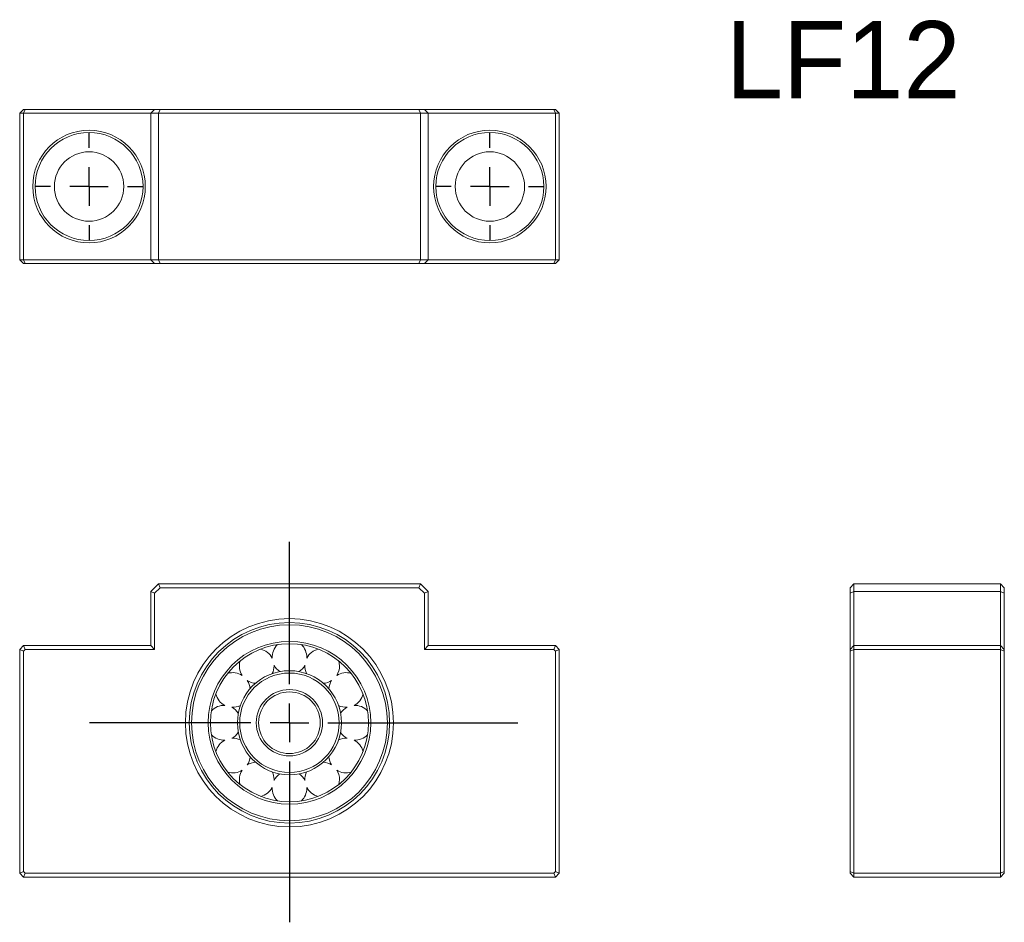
# Model space of a CAD drawing. Header units: millimetres. Extents: x 65 to 192, y 56 to 173.
import ezdxf

# ---------------------------------------------------------------- set-up
doc = ezdxf.new("R2010")
doc.units = ezdxf.units.MM
doc.layers.add('FORMAT', color=7, linetype='Continuous')

# ---------------------------------------------------------------- blocks, each defined once
blk = doc.blocks.new('SW_CENTERMARKSYMBOL_0')
at = {"layer": 'FORMAT', "color": 0}
for p, q in [((0, 5), (0, 23.46)), ((0, 0), (0, 2.5)), ((-5, 0), (-25.94, 0)), ((0, 0), (-2.5, 0)), ((0, 0), (0, -2.5)), ((0, 0), (2.5, 0)), ((5, 0), (29.65, 0)), ((0, -5), (0, -25.87))]:
    blk.add_line(p, q, dxfattribs=at)
blk = doc.blocks.new('SW_CENTERMARKSYMBOL_1')
at = {"layer": 'FORMAT', "color": 0}
for p, q in [((0, 5), (0, 7)), ((0, 0), (0, 2.5)), ((-5, 0), (-7, 0)), ((0, 0), (-2.5, 0)), ((0, 0), (0, -2.5)), ((0, 0), (2.5, 0)), ((5, 0), (7, 0)), ((0, -5), (0, -7))]:
    blk.add_line(p, q, dxfattribs=at)
blk = doc.blocks.new('SW_CENTERMARKSYMBOL_2')
at = {"layer": 'FORMAT', "color": 0}
for p, q in [((0, 5), (0, 7)), ((0, 0), (0, 2.5)), ((-5, 0), (-7, 0)), ((0, 0), (-2.5, 0)), ((0, 0), (0, -2.5)), ((0, 0), (2.5, 0)), ((5, 0), (7, 0)), ((0, -5), (0, -7))]:
    blk.add_line(p, q, dxfattribs=at)

msp = doc.modelspace()

# ---------------------------------------------------------------- linework, layer by layer
at = {"color": 7, "linetype": 'Continuous', "lineweight": 15}
for p, q in [((64.57, 160.6), (65.07, 161.1)), ((65.07, 160.6), (65.28, 161.1)), ((65.07, 161.1), (65.28, 161.1)), ((65.28, 161.1), (82.07, 161.1)), ((81.57, 160.6), (82.07, 161.1)), ((82.07, 161.1), (82.78, 161.1)), ((82.78, 161.1), (82.57, 160.6)), ((82.78, 161.1), (116.36, 161.1)), ((116.36, 161.1), (116.57, 160.6)), ((116.36, 161.1), (117.07, 161.1)), ((117.07, 161.1), (117.57, 160.6)), ((117.07, 161.1), (133.86, 161.1)), ((133.86, 161.1), (134.07, 160.6)), ((133.86, 161.1), (134.07, 161.1)), ((134.07, 161.1), (134.57, 160.6)), ((65.07, 160.6), (64.57, 160.6)), ((64.57, 141.6), (64.57, 160.6)), ((81.57, 160.6), (65.07, 160.6)), ((65.07, 160.6), (65.07, 141.6)), ((81.57, 141.6), (81.57, 160.6)), ((82.57, 160.6), (81.57, 160.6)), ((116.57, 160.6), (82.57, 160.6)), ((82.57, 160.6), (82.57, 141.6)), ((116.57, 141.6), (116.57, 160.6)), ((117.57, 160.6), (116.57, 160.6)), ((117.57, 160.6), (117.57, 141.6)), ((134.07, 160.6), (117.57, 160.6)), ((134.57, 160.6), (134.07, 160.6)), ((134.07, 141.6), (134.07, 160.6)), ((134.57, 160.6), (134.57, 141.6)), ((64.57, 141.6), (65.07, 141.6)), ((64.57, 141.6), (65.07, 141.1)), ((65.07, 141.6), (81.57, 141.6)), ((65.28, 141.1), (65.07, 141.6)), ((65.28, 141.1), (65.07, 141.1)), ((82.07, 141.1), (65.28, 141.1)), ((81.57, 141.6), (82.57, 141.6)), ((82.07, 141.1), (81.57, 141.6)), ((82.78, 141.1), (82.07, 141.1)), ((82.57, 141.6), (116.57, 141.6)), ((82.78, 141.1), (82.57, 141.6)), ((116.36, 141.1), (82.78, 141.1)), ((116.36, 141.1), (116.57, 141.6)), ((117.07, 141.1), (116.36, 141.1)), ((116.57, 141.6), (117.57, 141.6)), ((117.07, 141.1), (117.57, 141.6)), ((133.86, 141.1), (117.07, 141.1)), ((117.57, 141.6), (134.07, 141.6)), ((134.07, 141.6), (133.86, 141.1)), ((134.07, 141.1), (133.86, 141.1)), ((134.07, 141.6), (134.57, 141.6)), ((134.57, 141.6), (134.07, 141.1)), ((81.57, 98.57), (82.57, 99.57)), ((82.07, 98.36), (81.57, 98.57)), ((81.57, 91.57), (81.57, 98.57)), ((82.78, 99.07), (82.07, 98.36)), ((82.07, 98.36), (82.07, 91.07)), ((82.78, 99.07), (82.57, 99.57)), ((82.57, 99.57), (116.57, 99.57)), ((116.36, 99.07), (82.78, 99.07)), ((116.36, 99.07), (116.57, 99.57)), ((117.07, 98.36), (116.36, 99.07)), ((116.57, 99.57), (117.57, 98.57)), ((117.07, 98.36), (117.57, 98.57)), ((117.07, 91.07), (117.07, 98.36)), ((117.57, 98.57), (117.57, 91.57)), ((172.31, 99.07), (172.81, 99.57)), ((172.31, 98.36), (172.31, 99.07)), ((172.31, 98.36), (172.81, 98.57)), ((172.31, 91.07), (172.31, 98.36)), ((172.81, 99.57), (172.81, 98.57)), ((172.81, 99.57), (191.81, 99.57)), ((172.81, 98.57), (172.81, 91.57)), ((191.81, 98.57), (172.81, 98.57)), ((191.81, 98.57), (191.81, 99.57)), ((192.31, 99.07), (191.81, 99.57)), ((192.31, 98.36), (191.81, 98.57)), ((191.81, 91.57), (191.81, 98.57)), ((192.31, 99.07), (192.31, 98.36)), ((192.31, 98.36), (192.31, 91.07)), ((64.57, 91.07), (65.07, 91.57)), ((64.57, 62.07), (64.57, 91.07)), ((64.57, 91.07), (65.07, 90.86)), ((65.28, 91.07), (65.07, 91.57)), ((65.07, 91.57), (81.57, 91.57)), ((65.28, 91.07), (65.07, 90.86)), ((65.07, 90.86), (65.07, 62.28)), ((82.07, 91.07), (65.28, 91.07)), ((82.07, 91.07), (81.57, 91.57)), ((117.07, 91.07), (117.57, 91.57)), ((133.86, 91.07), (117.07, 91.07)), ((117.57, 91.57), (134.07, 91.57)), ((134.07, 91.57), (133.86, 91.07)), ((134.07, 90.86), (133.86, 91.07)), ((134.07, 91.57), (134.57, 91.07)), ((134.57, 91.07), (134.07, 90.86)), ((134.07, 62.28), (134.07, 90.86)), ((134.57, 91.07), (134.57, 62.07)), ((172.81, 91.57), (172.31, 91.07)), ((172.81, 91.07), (172.31, 90.86)), ((172.31, 90.86), (172.31, 91.07)), ((172.31, 62.28), (172.31, 90.86)), ((172.81, 91.57), (172.81, 91.07)), ((172.81, 91.57), (191.81, 91.57)), ((191.81, 91.07), (172.81, 91.07)), ((172.81, 91.07), (172.81, 62.07)), ((191.81, 91.07), (191.81, 91.57)), ((192.31, 91.07), (191.81, 91.57)), ((191.81, 62.07), (191.81, 91.07)), ((192.31, 90.86), (191.81, 91.07)), ((192.31, 91.07), (192.31, 90.86)), ((192.31, 90.86), (192.31, 62.28)), ((101.82, 89.96), (101.82, 90.07)), ((97.57, 88.93), (97.57, 89.04)), ((97.57, 74.09), (97.57, 74.21)), ((101.82, 73.07), (101.82, 73.18)), ((64.57, 62.07), (65.07, 62.28)), ((65.07, 61.57), (64.57, 62.07)), ((65.07, 62.28), (65.28, 62.07)), ((65.07, 61.57), (65.28, 62.07)), ((134.07, 61.57), (65.07, 61.57)), ((65.28, 62.07), (133.86, 62.07)), ((133.86, 62.07), (134.07, 62.28)), ((134.07, 61.57), (133.86, 62.07)), ((134.57, 62.07), (134.07, 62.28)), ((134.57, 62.07), (134.07, 61.57)), ((172.81, 62.07), (172.31, 62.28)), ((172.31, 62.07), (172.31, 62.28)), ((172.81, 61.57), (172.31, 62.07)), ((172.81, 62.07), (172.81, 61.57)), ((172.81, 62.07), (191.81, 62.07)), ((191.81, 61.57), (172.81, 61.57)), ((192.31, 62.28), (191.81, 62.07)), ((191.81, 61.57), (191.81, 62.07)), ((191.81, 61.57), (192.31, 62.07)), ((192.31, 62.28), (192.31, 62.07))]:
    msp.add_line(p, q, dxfattribs=at)
at = {"color": 7, "linetype": 'Continuous', "lineweight": 15, "flags": 128}
for points in [[(106.07, 88.93), (106.04, 89.29), (105.98, 89.57)], [(105.98, 73.57), (106.04, 73.85), (106.07, 74.21)]]:
    msp.add_lwpolyline(points, dxfattribs=at)
at = {"color": 7, "linetype": 'Continuous', "lineweight": 15}
for centre, radius in [((73.57, 151.1), 7.3), ((73.57, 151.1), 7), ((125.57, 151.1), 7.3), ((125.57, 151.1), 7), ((73.57, 151.1), 4.5), ((125.57, 151.1), 4.5), ((99.57, 81.57), 13.5), ((99.57, 81.57), 13), ((99.57, 81.57), 12.7), ((99.57, 81.57), 10.55), ((99.57, 81.57), 10.25), ((99.57, 81.57), 6.75), ((99.57, 81.57), 6.45), ((99.57, 81.57), 4.3), ((99.57, 81.57), 4)]:
    msp.add_circle(centre, radius, dxfattribs=at)
for centre, start, end in [((95.32, 88.93), 27.1061, 76.5096), ((99.57, 90.07), 133.4904, 182.8939), ((99.57, 90.07), 0, 46.5096), ((103.82, 88.93), 103.4904, 152.8939), ((95.32, 88.93), 163.4904, 212.8939), ((95.32, 88.93), 333.8945, 0), ((99.57, 90.07), 207.1061, 236.1055), ((99.57, 90.07), 303.8945, 332.8939), ((103.82, 88.93), 177.1061, 206.1055), ((103.82, 88.93), 327.1061, 0), ((92.21, 85.82), 57.1061, 106.5096), ((95.32, 88.93), 237.1061, 266.1055), ((92.21, 85.82), 3.8945, 32.8939), ((103.82, 88.93), 273.8945, 302.8939), ((106.93, 85.82), 147.1061, 176.1055), ((106.93, 85.82), 73.4904, 122.8939), ((92.21, 85.82), 193.4904, 242.8939), ((106.93, 85.82), 297.1061, 346.5096), ((91.07, 81.57), 87.1061, 136.5096), ((92.21, 85.82), 267.1061, 296.1055), ((91.07, 81.57), 33.8945, 62.8939), ((106.93, 85.82), 243.8945, 272.8939), ((108.07, 81.57), 117.1061, 146.1055), ((108.07, 81.57), 43.4904, 92.8939), ((91.07, 81.57), 223.4904, 272.8939), ((92.21, 77.32), 117.1061, 166.5096), ((91.07, 81.57), 297.1061, 326.1055), ((92.21, 77.32), 63.8945, 92.8939), ((106.93, 77.32), 87.1061, 116.1055), ((108.07, 81.57), 213.8945, 242.8939), ((108.07, 81.57), 267.1061, 316.5096), ((106.93, 77.32), 13.4904, 62.8939), ((92.21, 77.32), 327.1061, 356.1055), ((106.93, 77.32), 183.8945, 212.8939), ((92.21, 77.32), 253.4904, 302.8939), ((95.32, 74.21), 147.1061, 196.5096), ((95.32, 74.21), 93.8945, 122.8939), ((103.82, 74.21), 57.1061, 86.1055), ((103.82, 74.21), 0, 32.8939), ((106.93, 77.32), 237.1061, 286.5096), ((95.32, 74.21), 0, 26.1055), ((99.57, 73.07), 123.8945, 152.8939), ((99.57, 73.07), 27.1061, 56.1055), ((103.82, 74.21), 153.8945, 182.8939), ((95.32, 74.21), 283.4904, 332.8939), ((99.57, 73.07), 177.1061, 226.5096), ((99.57, 73.07), 313.4904, 0), ((103.82, 74.21), 207.1061, 256.5096)]:
    msp.add_arc(centre, 2.25, start, end, dxfattribs=at)

# ---------------------------------------------------------------- block references
at = {"layer": 'FORMAT'}
for name, p in [('SW_CENTERMARKSYMBOL_2', (73.57, 151.1)), ('SW_CENTERMARKSYMBOL_1', (125.57, 151.1)), ('SW_CENTERMARKSYMBOL_0', (99.57, 81.57))]:
    msp.add_blockref(name, p, dxfattribs=at)

# ---------------------------------------------------------------- texts
at = {"insert": (156.17, 172.55), "char_height": 10, "width": 38.6921, "attachment_point": 1}
msp.add_mtext('LF12', dxfattribs=at)

doc.saveas('drawing.dxf')
